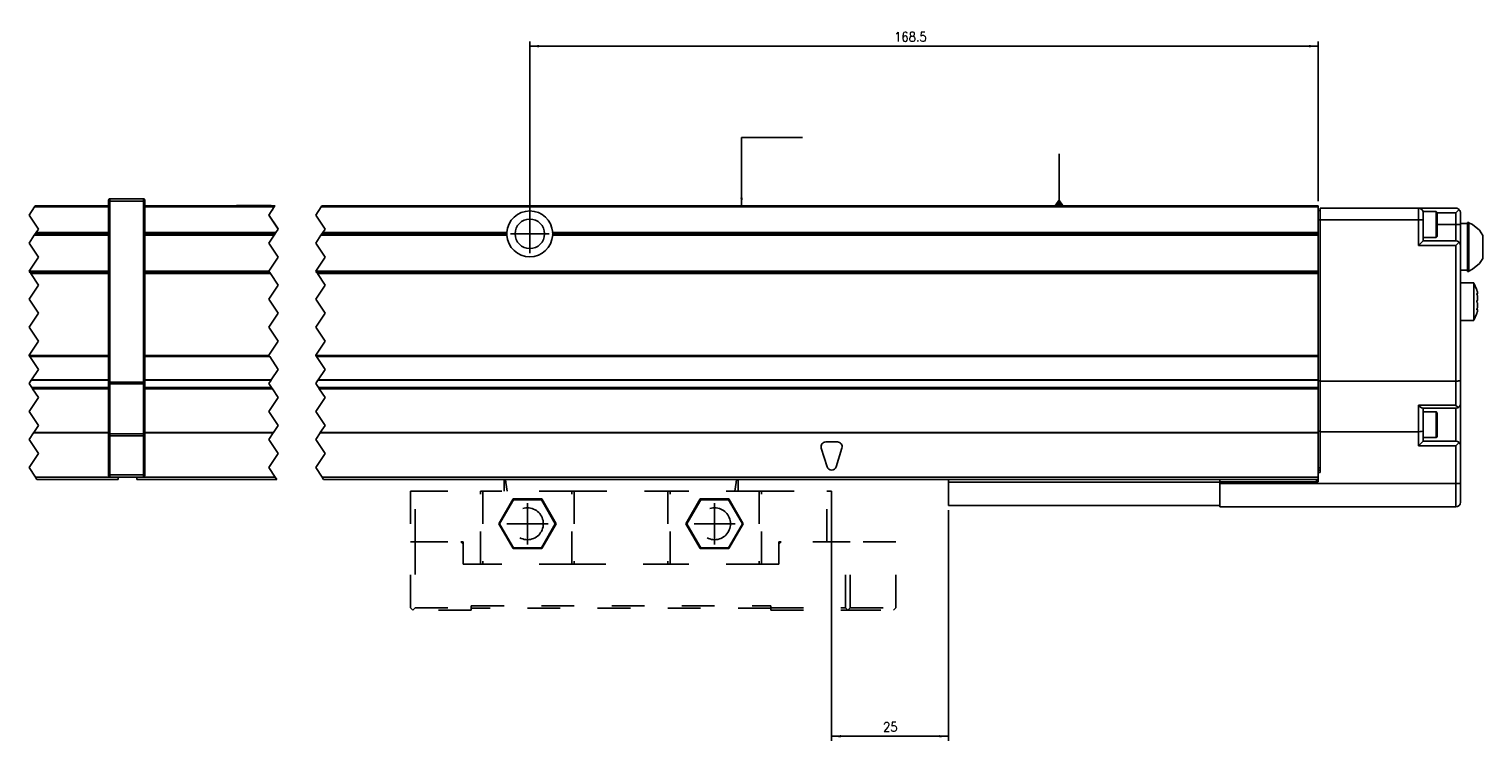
# Model space of a CAD drawing. Header units: inches. Extents: x -381 to 19228, y -418 to 176.
# Tile 11 of 37: x 130 to 441, y -160 to -8. Entities that reach past the tile are written whole.
import ezdxf

# ---------------------------------------------------------------- set-up
doc = ezdxf.new("R2010")
doc.units = ezdxf.units.IN
doc.linetypes.add('DASHED', pattern=[15, 7, -8])
doc.linetypes.add('DOT_CENTER', pattern=[14, 12, -1, 0, -1])
doc.layers.add('1', color=7, linetype='Continuous')
doc.styles.add('CONVERTER_12', font='txt.shx', dxfattribs={"width": 0.9})
doc.dimstyles.new('ME10_DIM_19', dxfattribs={"dimtxt": 2, "dimasz": 2, "dimexe": 1, "dimexo": 1, "dimgap": 1, "dimtad": 1, "dimdsep": 46, "dimtxsty": 'CONVERTER_12', "dimsah": 1, "dimcen": 0.09, "dimclrd": 2, "dimclre": 2, "dimclrt": 2, "dimadec": 0, "dimazin": 0, "dimtfac": 1, "dimtdec": 4, "dimtix": 1, "dimtmove": 0, "dimatfit": 3, "dimfxl": 1, "dimtolj": 1, "dimtzin": 0, "dimarcsym": 0})
doc.dimstyles.new('ME10_DIM_29', dxfattribs={"dimtxt": 2, "dimasz": 2, "dimexe": 1, "dimexo": 1, "dimgap": 1, "dimtad": 1, "dimdsep": 46, "dimtxsty": 'CONVERTER_12', "dimsah": 1, "dimcen": 0.09, "dimclrd": 2, "dimclre": 2, "dimclrt": 2, "dimadec": 0, "dimazin": 0, "dimtfac": 1, "dimtdec": 4, "dimtix": 1, "dimtmove": 0, "dimatfit": 3, "dimfxl": 1, "dimtolj": 1, "dimtzin": 0, "dimarcsym": 0})
doc.dimstyles.get("Standard").update_dxf_attribs({"dimtxt": 0.18, "dimasz": 0.18, "dimexe": 0.18, "dimexo": 0.0625, "dimgap": 0.09, "dimtad": 0, "dimtih": 1, "dimtoh": 1, "dimdec": 4, "dimzin": 0, "dimdsep": 46, "dimtxsty": 'Standard', "dimcen": 0.09, "dimadec": 0, "dimazin": 0, "dimtfac": 1, "dimtdec": 4, "dimtofl": 0, "dimtmove": 0, "dimatfit": 3, "dimfxl": 1, "dimtolj": 1, "dimtzin": 0, "dimarcsym": 0})

# ---------------------------------------------------------------- blocks, each defined once
blk = doc.blocks.new('Modulo_der__14E___8', base_point=(153.18, -109.93))
at = {"color": 7, "linetype": 'Continuous'}
for p, q in [((154.88, -45.53), (182.74, -45.53)), ((154.88, -45.78), (182.58, -45.78)), ((174.43, -45.53), (174.48, -45.48)), ((174.48, -45.48), (181.88, -45.48)), ((181.93, -45.53), (181.88, -45.48)), ((182.18, -46.47), (182.18, -46.38)), ((192.58, -45.78), (405.68, -45.78)), ((192.74, -45.53), (405.68, -45.53)), ((405.68, -45.53), (405.68, -45.78)), ((405.68, -51.23), (405.68, -45.78)), ((405.68, -46.53), (406.08, -46.53)), ((406.08, -46.03), (427.08, -46.03)), ((406.08, -48.53), (406.08, -46.03)), ((427.08, -48.53), (427.08, -46.03)), ((427.08, -46.03), (435.08, -46.03)), ((435.29, -46.05), (435.08, -46.03)), ((435.08, -47.03), (435.78, -46.32)), ((435.46, -46.1), (435.29, -46.05)), ((435.48, -46.11), (435.46, -46.1)), ((435.67, -46.22), (435.48, -46.11)), ((435.78, -46.32), (435.67, -46.22)), ((435.78, -46.32), (435.82, -46.36)), ((435.82, -46.36), (435.94, -46.53)), ((435.94, -46.53), (436, -46.65)), ((405.68, -48.53), (406.08, -48.53)), ((406.08, -48.53), (427.08, -48.53)), ((406.08, -83.03), (406.08, -48.53)), ((427.08, -54.03), (427.08, -48.53)), ((428.08, -48.53), (427.08, -48.53)), ((428.08, -46.78), (430.88, -46.78)), ((428.08, -46.78), (428.08, -47.03)), ((428.08, -48.53), (428.08, -47.03)), ((428.08, -53.03), (428.08, -48.53)), ((430.88, -46.78), (430.95, -46.79)), ((430.88, -46.78), (430.88, -48.48)), ((430.88, -48.48), (430.88, -52.28)), ((430.95, -46.79), (431.05, -46.88)), ((431.05, -46.88), (431.08, -47.17)), ((431.06, -47.03), (435.08, -47.03)), ((431.08, -47.17), (431.08, -52.08)), ((431.08, -49.53), (435.08, -49.53)), ((435.08, -47.03), (435.08, -49.53)), ((435.08, -49.53), (435.08, -53.03)), ((435.08, -49.53), (436.08, -49.53)), ((436, -46.65), (436.03, -46.72)), ((436.03, -46.72), (436.07, -46.92)), ((436.07, -46.92), (436.08, -47.03)), ((436.08, -47.03), (436.08, -49.53)), ((437.58, -49.32), (436.08, -49.32)), ((436.08, -49.53), (436.08, -54.03)), ((437.58, -49.07), (437.83, -49.07)), ((437.58, -59.57), (437.58, -49.07)), ((437.83, -49.07), (437.83, -49.15)), ((437.83, -56.12), (437.83, -49.07)), ((437.83, -49.15), (438.66, -49.54)), ((438.66, -49.54), (440.15, -50.77)), ((182.94, -51.23), (154.88, -51.23)), ((182.74, -51.53), (154.88, -51.53)), ((154.88, -51.83), (182.54, -51.83)), ((192.54, -51.83), (232.29, -51.83)), ((232.28, -51.53), (192.74, -51.53)), ((232.29, -51.23), (192.94, -51.23)), ((232.28, -51.53), (232.29, -51.23)), ((232.29, -51.83), (232.28, -51.53)), ((234.45, -49.95), (234.45, -49.96)), ((405.68, -51.23), (242.07, -51.23)), ((242.07, -51.23), (242.08, -51.53)), ((242.08, -51.53), (242.07, -51.83)), ((242.07, -51.83), (405.68, -51.83)), ((405.68, -51.53), (242.08, -51.53)), ((405.68, -51.53), (405.68, -51.23)), ((405.68, -51.83), (405.68, -51.53)), ((405.68, -59.53), (405.68, -51.83)), ((430.88, -52.28), (428.08, -52.28)), ((430.88, -52.28), (430.95, -52.27)), ((430.95, -52.27), (431.05, -52.18)), ((431.05, -52.18), (431.08, -52.08)), ((440.15, -50.77), (440.88, -51.86)), ((440.88, -56.79), (440.88, -51.86)), ((234.45, -53.09), (234.45, -53.1)), ((428.08, -53.03), (427.08, -54.03)), ((435.08, -54.03), (427.08, -54.03)), ((435.08, -53.03), (428.08, -53.03)), ((435.08, -53.03), (435.46, -53.1)), ((435.78, -53.32), (435.08, -54.03)), ((435.08, -83.03), (435.08, -54.03)), ((435.46, -53.1), (435.78, -53.32)), ((435.78, -53.32), (435.82, -53.36)), ((435.82, -53.36), (435.94, -53.53)), ((435.94, -53.53), (436, -53.65)), ((436, -53.65), (436.03, -53.72)), ((436.03, -53.72), (436.07, -53.92)), ((436.07, -53.92), (436.08, -54.03)), ((436.08, -82.84), (436.08, -54.03)), ((437.83, -59.49), (437.83, -56.12)), ((438.66, -59.11), (440.15, -57.87)), ((440.15, -57.87), (440.88, -56.79)), ((154.88, -59.53), (181.44, -59.53)), ((154.88, -59.78), (181.61, -59.78)), ((181.78, -60.03), (154.88, -60.03)), ((191.44, -59.53), (405.68, -59.53)), ((191.61, -59.78), (405.68, -59.78)), ((405.68, -60.03), (191.78, -60.03)), ((405.68, -59.53), (405.68, -59.78)), ((405.68, -59.78), (405.68, -60.03)), ((405.68, -60.03), (405.68, -77.53)), ((437.58, -59.32), (436.08, -59.32)), ((438.91, -62.03), (436.08, -62.03)), ((437.58, -59.57), (437.83, -59.57)), ((437.83, -59.49), (438.66, -59.11)), ((437.83, -59.57), (437.83, -59.49)), ((438.91, -62.09), (438.91, -62.03)), ((438.91, -62.03), (438.91, -62.09)), ((439.5, -63.33), (438.91, -62.09)), ((438.91, -62.09), (438.91, -64.66)), ((438.91, -64.66), (438.91, -70.03)), ((439.58, -63.53), (439.5, -63.33)), ((439.67, -63.84), (439.58, -63.53)), ((439.58, -63.53), (439.67, -63.84)), ((439.58, -64.26), (439.67, -64.33)), ((439.66, -64.59), (439.58, -64.26)), ((439.59, -64.33), (439.68, -64.33)), ((439.59, -64.33), (439.66, -64.59)), ((439.66, -64.59), (439.67, -64.64)), ((439.67, -64.64), (439.66, -64.59)), ((439.68, -63.89), (439.67, -63.84)), ((439.67, -64.33), (439.68, -64.33)), ((439.67, -64.64), (439.68, -64.7)), ((439.68, -64.7), (439.67, -64.64)), ((439.7, -63.96), (439.68, -63.89)), ((439.68, -64.33), (439.73, -64.21)), ((439.68, -64.7), (439.72, -65.03)), ((439.72, -65.03), (439.68, -64.7)), ((439.72, -64.09), (439.7, -63.96)), ((439.73, -64.21), (439.72, -64.09)), ((439.72, -65.03), (439.73, -65.28)), ((439.73, -65.28), (439.72, -65.03)), ((439.67, -65.81), (439.58, -66.03)), ((439.58, -66.03), (439.67, -65.81)), ((439.67, -66.25), (439.58, -66.03)), ((439.58, -66.03), (439.67, -66.25)), ((439.58, -67.8), (439.66, -67.47)), ((439.67, -67.73), (439.58, -67.8)), ((439.58, -68.53), (439.67, -68.22)), ((439.67, -68.22), (439.58, -68.53)), ((439.66, -67.47), (439.59, -67.73)), ((439.59, -67.73), (439.68, -67.73)), ((439.66, -67.47), (439.67, -67.42)), ((439.67, -67.42), (439.66, -67.47)), ((439.68, -65.76), (439.67, -65.81)), ((439.67, -65.81), (439.68, -65.76)), ((439.68, -66.29), (439.67, -66.25)), ((439.67, -66.25), (439.68, -66.29)), ((439.67, -67.42), (439.68, -67.35)), ((439.68, -67.35), (439.67, -67.42)), ((439.68, -67.73), (439.67, -67.73)), ((439.67, -68.22), (439.68, -68.17)), ((439.72, -65.51), (439.68, -65.76)), ((439.68, -65.76), (439.72, -65.51)), ((439.72, -66.55), (439.68, -66.29)), ((439.68, -66.29), (439.72, -66.55)), ((439.68, -67.35), (439.72, -67.03)), ((439.72, -67.03), (439.68, -67.35)), ((439.73, -67.84), (439.68, -67.73)), ((439.68, -68.17), (439.7, -68.09)), ((439.7, -68.09), (439.72, -67.96)), ((439.73, -65.36), (439.72, -65.51)), ((439.72, -65.51), (439.73, -65.36)), ((439.73, -66.7), (439.72, -66.55)), ((439.72, -66.55), (439.73, -66.7)), ((439.72, -67.03), (439.73, -66.78)), ((439.73, -66.78), (439.72, -67.03)), ((439.72, -67.96), (439.73, -67.84)), ((439.73, -65.28), (439.73, -65.36)), ((439.73, -65.36), (439.73, -65.28)), ((439.73, -66.78), (439.73, -66.7)), ((439.73, -66.7), (439.73, -66.78)), ((438.91, -70.03), (436.08, -70.03)), ((439.5, -68.72), (438.91, -69.97)), ((439.58, -68.53), (439.5, -68.72)), ((154.88, -77.53), (181.44, -77.53)), ((191.44, -77.53), (405.68, -77.53)), ((405.68, -77.53), (405.68, -77.78)), ((154.88, -77.78), (181.61, -77.78)), ((191.61, -77.78), (405.68, -77.78)), ((405.68, -77.78), (405.68, -82.73)), ((154.88, -82.73), (181.94, -82.73)), ((154.88, -82.82), (181.88, -82.82)), ((191.88, -82.82), (405.68, -82.82)), ((191.94, -82.73), (405.68, -82.73)), ((405.68, -82.73), (405.68, -82.82)), ((405.68, -82.82), (405.68, -84.37)), ((405.68, -82.93), (406.08, -82.93)), ((406.08, -83.03), (406.08, -93.83)), ((406.08, -83.03), (435.08, -83.03)), ((435.29, -83.02), (435.08, -83.03)), ((435.08, -88.19), (435.08, -83.03)), ((435.46, -83.01), (435.29, -83.02)), ((435.48, -83.01), (435.46, -83.01)), ((435.67, -82.99), (435.48, -83.01)), ((435.78, -82.97), (435.67, -82.99)), ((435.82, -82.97), (435.78, -82.97)), ((435.94, -82.93), (435.82, -82.97)), ((436, -82.91), (435.94, -82.93)), ((436.03, -82.9), (436, -82.91)), ((436.07, -82.86), (436.03, -82.9)), ((436.08, -82.84), (436.07, -82.86)), ((436.08, -87.83), (436.08, -82.84)), ((154.88, -84.37), (182.01, -84.37)), ((154.88, -84.53), (182.11, -84.53)), ((154.88, -84.65), (182.19, -84.65)), ((192.01, -84.37), (405.68, -84.37)), ((405.68, -84.53), (192.11, -84.53)), ((192.19, -84.65), (405.68, -84.65)), ((405.68, -84.37), (405.68, -84.53)), ((405.68, -84.65), (405.68, -84.53)), ((405.68, -84.65), (405.68, -94.02)), ((427.08, -88.19), (427.1, -88.21)), ((435.08, -88.19), (427.08, -88.19)), ((427.08, -93.83), (427.08, -88.19)), ((427.1, -88.21), (427.46, -88.52)), ((427.46, -88.52), (427.48, -88.53)), ((427.48, -88.53), (427.78, -88.74)), ((427.78, -88.74), (427.8, -88.75)), ((427.8, -88.75), (428.01, -88.83)), ((435.08, -88.83), (428.01, -88.83)), ((428.08, -93.64), (428.08, -88.83)), ((430.88, -89.58), (428.08, -89.58)), ((430.95, -89.59), (430.88, -89.58)), ((430.88, -89.58), (430.88, -95.08)), ((431.05, -89.68), (430.95, -89.59)), ((431.08, -89.97), (431.05, -89.68)), ((431.08, -89.97), (431.08, -92.33)), ((435.08, -88.19), (435.1, -88.21)), ((435.46, -88.75), (435.08, -88.83)), ((435.08, -88.83), (435.08, -95.83)), ((435.1, -88.21), (435.46, -88.52)), ((435.46, -88.52), (435.48, -88.53)), ((435.64, -88.65), (435.46, -88.75)), ((435.48, -88.53), (435.64, -88.65)), ((435.64, -88.65), (435.78, -88.53)), ((435.78, -88.53), (436, -88.21)), ((436, -88.21), (436.08, -87.83)), ((436.08, -87.84), (436.06, -88)), ((436.08, -87.84), (436.08, -96.83)), ((431.08, -92.33), (431.08, -94.88)), ((182.41, -94.02), (154.88, -94.02)), ((182.35, -94.11), (154.88, -94.11)), ((405.68, -94.11), (192.35, -94.11)), ((405.68, -94.02), (192.41, -94.02)), ((300.43, -96.03), (302.93, -96.03)), ((406.08, -93.73), (405.68, -93.73)), ((405.68, -94.02), (405.68, -94.11)), ((405.68, -94.11), (405.68, -102.53)), ((406.08, -93.83), (406.08, -102.53)), ((427.08, -93.83), (406.08, -93.83)), ((427.46, -93.81), (427.08, -93.83)), ((427.08, -96.83), (427.08, -93.83)), ((428.08, -95.83), (427.08, -96.83)), ((427.78, -93.77), (427.46, -93.81)), ((428, -93.71), (427.78, -93.77)), ((428.08, -93.64), (428, -93.71)), ((428.08, -95.83), (428.08, -93.64)), ((430.88, -95.08), (428.08, -95.08)), ((428.08, -95.83), (435.08, -95.83)), ((430.88, -95.08), (430.95, -95.07)), ((430.95, -95.07), (431.05, -94.98)), ((431.05, -94.98), (431.08, -94.88)), ((435.46, -95.9), (435.08, -95.83)), ((435.08, -96.83), (435.78, -96.12)), ((435.78, -96.12), (435.46, -95.9)), ((436, -96.45), (435.78, -96.12)), ((300.72, -101.32), (299.47, -97.32)), ((303.88, -97.32), (302.63, -101.32)), ((427.08, -96.83), (435.08, -96.83)), ((435.08, -96.83), (435.08, -104.93)), ((436.08, -96.83), (436, -96.45)), ((436.08, -96.83), (436.08, -104.93)), ((406.08, -101.53), (405.68, -101.53)), ((406.08, -102.03), (405.68, -102.03)), ((405.68, -102.53), (405.68, -104.53)), ((406.08, -102.53), (405.68, -102.53)), ((153.18, -103.53), (153.18, -104.03)), ((153.18, -104.03), (183.11, -104.03)), ((154.63, -103.53), (182.78, -103.53)), ((192.78, -103.53), (405.68, -103.53)), ((326.68, -104.03), (193.11, -104.03)), ((326.68, -104.03), (384.68, -104.03)), ((326.68, -104.63), (326.68, -104.03)), ((384.68, -104.63), (326.68, -104.63)), ((326.68, -104.63), (326.68, -109.63)), ((405.68, -104.03), (384.68, -104.03)), ((384.68, -104.03), (384.68, -104.53)), ((384.68, -104.53), (405.68, -104.53)), ((384.68, -104.93), (384.68, -104.53)), ((384.68, -104.93), (384.68, -109.93)), ((435.08, -104.93), (384.68, -104.93)), ((405.28, -104.03), (405.28, -104.53)), ((435.08, -104.93), (436.08, -104.93)), ((435.08, -104.93), (435.08, -109.93)), ((436.08, -104.93), (436.08, -108.93)), ((326.68, -109.63), (384.68, -109.63)), ((435.08, -109.93), (384.68, -109.93))]:
    blk.add_line(p, q, dxfattribs=at)
at = {"color": 2, "linetype": 'DOT_CENTER'}
for p, q in [((181.43, -47.5), (182.58, -45.78)), ((182.12, -46.47), (182.18, -46.47)), ((182.58, -45.78), (182.74, -45.53)), ((192.58, -45.78), (191.43, -47.5)), ((192.74, -45.53), (192.58, -45.78)), ((183.43, -50.5), (181.43, -47.5)), ((181.44, -47.51), (181.43, -47.5)), ((181.46, -47.54), (181.44, -47.51)), ((181.48, -47.58), (181.47, -47.56)), ((181.49, -47.6), (181.48, -47.58)), ((181.49, -47.6), (183.11, -50.02)), ((191.43, -47.5), (193.43, -50.5)), ((181.43, -53.5), (182.54, -51.83)), ((182.74, -51.53), (182.54, -51.83)), ((182.94, -51.23), (182.74, -51.53)), ((182.94, -51.23), (183.43, -50.5)), ((183.11, -50.02), (183.41, -50.47)), ((192.54, -51.83), (191.43, -53.5)), ((192.74, -51.53), (192.54, -51.83)), ((192.94, -51.23), (192.74, -51.53)), ((193.43, -50.5), (192.94, -51.23)), ((183.43, -56.5), (181.43, -53.5)), ((191.43, -53.5), (193.43, -56.5)), ((181.43, -59.5), (183.43, -56.5)), ((193.43, -56.5), (191.43, -59.5)), ((181.44, -59.53), (181.43, -59.5)), ((181.61, -59.78), (181.44, -59.53)), ((181.61, -59.78), (181.78, -60.03)), ((183.43, -62.5), (181.78, -60.03)), ((191.43, -59.5), (191.44, -59.53)), ((191.44, -59.53), (191.61, -59.78)), ((191.78, -60.03), (191.61, -59.78)), ((191.78, -60.03), (193.43, -62.5)), ((181.43, -65.5), (183.43, -62.5)), ((193.43, -62.5), (191.43, -65.5)), ((183.43, -68.5), (181.43, -65.5)), ((191.43, -65.5), (193.43, -68.5)), ((181.43, -71.5), (183.43, -68.5)), ((193.43, -68.5), (191.43, -71.5)), ((183.43, -74.5), (181.43, -71.5)), ((181.43, -77.5), (183.43, -74.5)), ((191.43, -71.5), (193.43, -74.5)), ((193.43, -74.5), (191.43, -77.5)), ((181.44, -77.53), (181.43, -77.5)), ((181.61, -77.78), (181.44, -77.53)), ((191.43, -77.5), (191.44, -77.53)), ((191.44, -77.53), (191.61, -77.78)), ((183.43, -80.5), (181.61, -77.78)), ((181.94, -82.73), (183.43, -80.5)), ((191.61, -77.78), (193.43, -80.5)), ((193.43, -80.5), (191.94, -82.73)), ((181.43, -83.5), (181.88, -82.82)), ((182.01, -84.37), (181.43, -83.5)), ((181.88, -82.82), (181.94, -82.73)), ((191.88, -82.82), (191.43, -83.5)), ((191.43, -83.5), (192.01, -84.37)), ((191.94, -82.73), (191.88, -82.82)), ((181.43, -89.5), (183.43, -86.5)), ((182.11, -84.53), (182.01, -84.37)), ((182.11, -84.53), (182.13, -84.56)), ((182.13, -84.56), (182.19, -84.65)), ((183.43, -86.5), (182.19, -84.65)), ((193.43, -86.5), (191.43, -89.5)), ((192.01, -84.37), (192.11, -84.53)), ((192.19, -84.65), (192.11, -84.53)), ((192.19, -84.65), (193.43, -86.5)), ((183.43, -92.5), (181.43, -89.5)), ((191.43, -89.5), (193.43, -92.5)), ((182.41, -94.02), (183.43, -92.5)), ((193.43, -92.5), (192.41, -94.02)), ((181.43, -95.5), (182.35, -94.11)), ((183.43, -98.5), (181.43, -95.5)), ((182.41, -94.02), (182.35, -94.11)), ((192.35, -94.11), (191.43, -95.5)), ((191.43, -95.5), (193.43, -98.5)), ((192.35, -94.11), (192.41, -94.02)), ((181.43, -101.5), (183.43, -98.5)), ((193.43, -98.5), (191.43, -101.5)), ((182.78, -103.53), (181.43, -101.5)), ((191.43, -101.5), (192.78, -103.53)), ((183.11, -104.03), (182.78, -103.53)), ((192.78, -103.53), (193.11, -104.03))]:
    blk.add_line(p, q, dxfattribs=at)
at = {"color": 7, "linetype": 'Continuous'}
blk.add_circle((237.18, -51.53), 3.15, dxfattribs=at)
for centre, radius, start, end in [((427.08, -47.03), 1, 0, 90), ((237.18, -51.53), 4.9, 3.5101, 176.4899), ((237.18, -51.53), 4.9, 183.5101, 356.4899), ((300.43, -97.03), 1, 90, 197.354), ((302.93, -97.03), 1, 342.646, 90), ((301.68, -101.03), 1, 197.354, 342.646), ((435.08, -108.93), 1, 270, 0)]:
    blk.add_arc(centre, radius, start, end, dxfattribs=at)
at = {"layer": '1', "color": 2, "linetype": 'DOT_CENTER'}
for p, q in [((237.18, -47.38), (237.18, -55.68)), ((241.33, -51.53), (233.03, -51.53))]:
    blk.add_line(p, q, dxfattribs=at)
blk = doc.blocks.new('CABEZA_1__9', base_point=(211.68, -131.97))
at = {"color": 2, "linetype": 'DASHED'}
for p, q in [((231.68, -104.67), (231.68, -104.03)), ((231.68, -106.53), (231.68, -104.67)), ((281.68, -104.67), (281.68, -104.03)), ((281.68, -106.53), (281.68, -104.67)), ((211.68, -106.53), (211.68, -117.37)), ((212.68, -106.53), (211.68, -106.53)), ((212.68, -106.53), (226.68, -106.53)), ((212.68, -117.37), (212.68, -106.53)), ((226.68, -122.17), (226.68, -106.53)), ((227.18, -106.53), (226.68, -106.53)), ((227.18, -106.53), (227.18, -122.17)), ((246.18, -106.53), (227.18, -106.53)), ((233.62, -108.22), (230.55, -113.52)), ((233.7, -108.37), (230.73, -113.52)), ((233.7, -108.37), (233.62, -108.22)), ((239.74, -108.22), (233.62, -108.22)), ((239.65, -108.37), (233.7, -108.37)), ((239.65, -108.37), (239.74, -108.22)), ((242.62, -113.52), (239.65, -108.37)), ((242.8, -113.52), (239.74, -108.22)), ((246.18, -122.17), (246.18, -106.53)), ((246.68, -106.53), (246.18, -106.53)), ((246.68, -106.53), (246.68, -122.17)), ((246.68, -106.53), (266.68, -106.53)), ((266.68, -106.53), (266.68, -122.17)), ((266.68, -106.53), (267.18, -106.53)), ((267.18, -122.17), (267.18, -106.53)), ((286.18, -106.53), (267.18, -106.53)), ((273.62, -108.22), (270.55, -113.52)), ((273.7, -108.37), (270.73, -113.52)), ((279.74, -108.22), (273.62, -108.22)), ((273.7, -108.37), (273.62, -108.22)), ((279.65, -108.37), (273.7, -108.37)), ((279.65, -108.37), (279.74, -108.22)), ((282.62, -113.52), (279.65, -108.37)), ((282.8, -113.52), (279.74, -108.22)), ((286.18, -106.53), (286.18, -122.17)), ((286.68, -106.53), (286.18, -106.53)), ((286.68, -122.17), (286.68, -106.53)), ((286.68, -106.53), (300.68, -106.53)), ((300.68, -106.53), (301.68, -106.53)), ((300.68, -117.37), (300.68, -106.53)), ((301.68, -106.53), (301.68, -117.37)), ((233.62, -118.83), (230.55, -113.52)), ((230.73, -113.52), (230.55, -113.52)), ((233.7, -118.67), (230.73, -113.52)), ((242.62, -113.52), (239.65, -118.67)), ((242.8, -113.52), (239.74, -118.83)), ((242.62, -113.52), (242.8, -113.52)), ((270.73, -113.52), (270.55, -113.52)), ((270.55, -113.52), (273.62, -118.83)), ((270.73, -113.52), (273.7, -118.67)), ((279.65, -118.67), (282.62, -113.52)), ((279.74, -118.83), (282.8, -113.52)), ((282.62, -113.52), (282.8, -113.52)), ((211.68, -131.47), (211.68, -117.37)), ((211.68, -117.37), (212.68, -117.37)), ((212.68, -117.37), (212.68, -131.47)), ((212.68, -117.37), (222.43, -117.37)), ((222.93, -117.37), (222.43, -117.37)), ((222.93, -117.87), (222.43, -117.37)), ((222.93, -122.17), (222.93, -117.37)), ((222.93, -117.87), (222.93, -122.17)), ((290.93, -117.37), (290.43, -117.37)), ((290.43, -117.37), (290.43, -117.87)), ((290.93, -117.37), (290.43, -117.87)), ((290.43, -117.87), (290.43, -122.17)), ((304.68, -117.37), (290.93, -117.37)), ((304.68, -131.47), (304.68, -117.37)), ((304.68, -117.37), (305.68, -117.37)), ((305.68, -131.47), (305.68, -117.37)), ((315.42, -117.37), (305.68, -117.37)), ((315.42, -131.47), (315.42, -117.37)), ((233.62, -118.83), (233.7, -118.67)), ((239.74, -118.83), (233.62, -118.83)), ((239.65, -118.67), (233.7, -118.67)), ((239.74, -118.83), (239.65, -118.67)), ((273.7, -118.67), (273.62, -118.83)), ((273.62, -118.83), (279.74, -118.83)), ((273.7, -118.67), (279.65, -118.67)), ((279.65, -118.67), (279.74, -118.83)), ((222.93, -122.17), (226.93, -122.17)), ((227.18, -122.17), (226.93, -122.17)), ((246.18, -122.17), (227.18, -122.17)), ((246.43, -122.17), (246.18, -122.17)), ((246.43, -122.17), (266.93, -122.17)), ((267.18, -122.17), (266.93, -122.17)), ((286.18, -122.17), (267.18, -122.17)), ((286.43, -122.17), (286.18, -122.17)), ((286.43, -122.17), (290.43, -122.17)), ((211.68, -131.47), (212.18, -131.97)), ((212.18, -131.97), (212.68, -131.47)), ((224.68, -131.97), (212.18, -131.97)), ((212.68, -131.47), (224.68, -131.47)), ((224.68, -131.47), (224.68, -131.07)), ((224.68, -131.07), (288.68, -131.07)), ((224.68, -131.97), (224.68, -131.47)), ((288.68, -131.57), (224.68, -131.57)), ((288.68, -131.07), (288.68, -131.47)), ((288.68, -131.47), (304.68, -131.47)), ((288.68, -131.47), (288.68, -131.97)), ((288.68, -131.97), (305.18, -131.97)), ((304.68, -131.47), (305.18, -131.97)), ((305.68, -131.47), (305.18, -131.97)), ((305.18, -131.97), (314.92, -131.97)), ((305.68, -131.47), (315.42, -131.47)), ((315.42, -131.47), (314.92, -131.97))]:
    blk.add_line(p, q, dxfattribs=at)
at = {"color": 7, "linetype": 'Continuous'}
for p, q in [((231.7, -104.03), (231.69, -104.03)), ((231.85, -104.04), (231.7, -104.03)), ((231.88, -104.03), (231.85, -104.04)), ((231.92, -104.03), (231.88, -104.03)), ((232.08, -104.67), (232, -104.03)), ((232.33, -106.53), (232.08, -104.67)), ((281.03, -106.53), (281.27, -104.67)), ((281.27, -104.67), (281.35, -104.03)), ((281.48, -104.03), (281.43, -104.03)), ((281.5, -104.04), (281.48, -104.03)), ((281.66, -104.03), (281.5, -104.04)), ((281.67, -104.03), (281.66, -104.03))]:
    blk.add_line(p, q, dxfattribs=at)
at = {"color": 2, "linetype": 'DASHED'}
for centre in [(236.68, -113.52), (276.68, -113.52)]:
    blk.add_circle(centre, 3.4, dxfattribs=at)
at = {"layer": '1', "color": 2, "linetype": 'DOT_CENTER'}
for p, q in [((236.68, -109.12), (236.68, -117.92)), ((276.68, -109.12), (276.68, -117.92)), ((241.08, -113.52), (232.28, -113.52)), ((281.08, -113.52), (272.28, -113.52))]:
    blk.add_line(p, q, dxfattribs=at)
blk = doc.blocks.new('Modulos_intermedio__FL-14__11__13', base_point=(130.18, -104.03))
at = {"color": 2, "linetype": 'DOT_CENTER'}
for p, q in [((131.33, -45.78), (130.18, -47.5)), ((131.49, -45.53), (131.33, -45.78)), ((130.18, -47.5), (132.18, -50.5)), ((131.29, -51.83), (130.18, -53.5)), ((131.29, -51.83), (131.49, -51.53)), ((131.49, -51.53), (131.69, -51.23)), ((132.18, -50.5), (131.69, -51.23)), ((130.18, -53.5), (132.18, -56.5)), ((132.18, -56.5), (130.18, -59.5)), ((130.18, -59.5), (130.19, -59.53)), ((130.19, -59.53), (130.36, -59.78)), ((130.53, -60.03), (130.36, -59.78)), ((130.53, -60.03), (132.18, -62.5)), ((132.18, -62.5), (130.18, -65.5)), ((130.18, -65.5), (132.18, -68.5)), ((132.18, -68.5), (130.18, -71.5)), ((130.18, -71.5), (132.18, -74.5)), ((132.18, -74.5), (130.18, -77.5)), ((130.18, -77.5), (130.19, -77.53)), ((130.19, -77.53), (130.36, -77.78)), ((130.36, -77.78), (132.18, -80.5)), ((132.18, -80.5), (130.69, -82.73)), ((130.63, -82.82), (130.18, -83.5)), ((130.18, -83.5), (130.76, -84.37)), ((130.69, -82.73), (130.63, -82.82)), ((132.18, -86.5), (130.18, -89.5)), ((130.76, -84.37), (130.86, -84.53)), ((130.9, -84.58), (130.86, -84.53)), ((130.94, -84.65), (130.9, -84.58)), ((130.94, -84.65), (132.18, -86.5)), ((130.18, -89.5), (132.18, -92.5)), ((132.18, -92.5), (131.16, -94.02)), ((131.1, -94.11), (130.18, -95.5)), ((130.18, -95.5), (132.18, -98.5)), ((131.1, -94.11), (131.16, -94.02)), ((132.18, -98.5), (130.18, -101.5)), ((130.18, -101.5), (131.53, -103.53)), ((131.22, -103.06), (131.22, -103.08)), ((131.53, -103.53), (131.86, -104.03))]:
    blk.add_line(p, q, dxfattribs=at)
at = {"color": 7, "linetype": 'Continuous'}
for p, q in [((131.33, -45.78), (147.18, -45.78)), ((131.49, -45.53), (147.18, -45.53)), ((147.18, -44.28), (147.19, -44.21)), ((147.18, -44.28), (147.18, -44.53)), ((147.18, -44.53), (147.43, -44.53)), ((147.18, -44.53), (147.18, -83.21)), ((147.19, -44.21), (147.2, -44.18)), ((147.2, -44.18), (147.22, -44.14)), ((147.22, -44.14), (147.25, -44.1)), ((147.25, -44.1), (147.29, -44.07)), ((147.29, -44.07), (147.34, -44.04)), ((147.34, -44.04), (147.36, -44.04)), ((147.36, -44.04), (147.43, -44.03)), ((147.43, -44.03), (154.63, -44.03)), ((147.43, -44.03), (147.43, -44.53)), ((154.63, -44.53), (147.43, -44.53)), ((147.43, -44.53), (147.43, -83.21)), ((154.7, -44.04), (154.63, -44.03)), ((154.63, -44.03), (154.63, -44.53)), ((154.88, -44.53), (154.63, -44.53)), ((154.63, -44.53), (154.63, -83.21)), ((154.72, -44.04), (154.7, -44.04)), ((154.76, -44.07), (154.72, -44.04)), ((154.8, -44.1), (154.76, -44.07)), ((154.84, -44.14), (154.8, -44.1)), ((154.86, -44.18), (154.84, -44.14)), ((154.87, -44.21), (154.86, -44.18)), ((154.88, -44.28), (154.87, -44.21)), ((154.88, -44.28), (154.88, -44.53)), ((154.88, -44.53), (154.88, -83.21)), ((147.18, -51.83), (131.29, -51.83)), ((147.18, -51.53), (131.49, -51.53)), ((147.18, -51.23), (131.69, -51.23)), ((130.19, -59.53), (147.18, -59.53)), ((130.36, -59.78), (147.18, -59.78)), ((147.18, -60.03), (130.53, -60.03)), ((130.19, -77.53), (147.18, -77.53)), ((130.36, -77.78), (147.18, -77.78)), ((130.63, -82.82), (147.18, -82.82)), ((130.69, -82.73), (147.18, -82.73)), ((147.18, -83.21), (147.18, -83.52)), ((147.18, -83.21), (147.43, -83.21)), ((147.18, -83.52), (147.19, -83.54)), ((147.18, -83.52), (147.18, -94.19)), ((147.19, -83.54), (147.22, -83.57)), ((147.22, -83.57), (147.25, -83.59)), ((147.25, -83.59), (147.29, -83.6)), ((147.29, -83.6), (147.34, -83.61)), ((147.34, -83.61), (147.36, -83.61)), ((147.36, -83.61), (147.43, -83.62)), ((147.43, -83.21), (154.63, -83.21)), ((147.43, -83.21), (147.43, -83.62)), ((147.43, -83.62), (154.63, -83.62)), ((147.43, -83.62), (147.43, -94.3)), ((154.63, -83.21), (154.63, -83.62)), ((154.88, -83.21), (154.63, -83.21)), ((154.7, -83.61), (154.63, -83.62)), ((154.63, -83.62), (154.63, -94.3)), ((154.72, -83.61), (154.7, -83.61)), ((154.76, -83.6), (154.72, -83.61)), ((154.8, -83.59), (154.76, -83.6)), ((154.84, -83.57), (154.8, -83.59)), ((154.87, -83.54), (154.84, -83.57)), ((154.88, -83.52), (154.87, -83.54)), ((154.88, -83.21), (154.88, -83.52)), ((154.88, -83.52), (154.88, -94.19)), ((130.76, -84.37), (147.18, -84.37)), ((130.86, -84.53), (147.18, -84.53)), ((130.94, -84.65), (147.18, -84.65)), ((147.18, -94.11), (131.1, -94.11)), ((147.18, -94.02), (131.16, -94.02)), ((147.18, -94.19), (147.19, -94.22)), ((147.18, -94.19), (147.18, -94.71)), ((147.18, -94.71), (147.18, -103.03)), ((147.18, -94.71), (147.43, -94.71)), ((147.19, -94.22), (147.22, -94.25)), ((147.22, -94.25), (147.25, -94.27)), ((147.25, -94.27), (147.29, -94.28)), ((147.29, -94.28), (147.34, -94.29)), ((147.34, -94.29), (147.36, -94.29)), ((147.36, -94.29), (147.43, -94.3)), ((147.43, -94.3), (147.43, -94.71)), ((154.63, -94.3), (147.43, -94.3)), ((154.63, -94.71), (147.43, -94.71)), ((147.43, -94.71), (147.43, -103.03)), ((154.7, -94.29), (154.63, -94.3)), ((154.63, -94.3), (154.63, -94.71)), ((154.63, -94.71), (154.63, -103.03)), ((154.88, -94.71), (154.63, -94.71)), ((154.72, -94.29), (154.7, -94.29)), ((154.76, -94.28), (154.72, -94.29)), ((154.8, -94.27), (154.76, -94.28)), ((154.84, -94.25), (154.8, -94.27)), ((154.87, -94.22), (154.84, -94.25)), ((154.88, -94.19), (154.87, -94.22)), ((154.88, -94.19), (154.88, -94.71)), ((154.88, -94.71), (154.88, -103.03)), ((131.22, -103.08), (131.23, -103.08)), ((131.53, -103.53), (147.43, -103.53)), ((131.86, -104.03), (149.18, -104.03)), ((147.18, -103.03), (147.43, -103.03)), ((147.18, -103.03), (147.18, -103.28)), ((147.18, -103.28), (147.19, -103.34)), ((147.19, -103.34), (147.2, -103.37)), ((147.2, -103.37), (147.22, -103.41)), ((147.22, -103.41), (147.25, -103.45)), ((147.25, -103.45), (147.29, -103.49)), ((147.29, -103.49), (147.34, -103.51)), ((147.34, -103.51), (147.36, -103.52)), ((147.36, -103.52), (147.43, -103.53)), ((147.43, -103.03), (154.63, -103.03)), ((147.43, -103.03), (147.43, -103.53)), ((147.43, -103.53), (154.63, -103.53)), ((149.18, -103.53), (149.18, -104.03)), ((154.88, -103.03), (154.63, -103.03)), ((154.63, -103.03), (154.63, -103.53)), ((154.7, -103.52), (154.63, -103.53)), ((154.72, -103.51), (154.7, -103.52)), ((154.76, -103.49), (154.72, -103.51)), ((154.8, -103.45), (154.76, -103.49)), ((154.84, -103.41), (154.8, -103.45)), ((154.86, -103.37), (154.84, -103.41)), ((154.87, -103.34), (154.86, -103.37)), ((154.88, -103.28), (154.87, -103.34)), ((154.88, -103.03), (154.88, -103.28))]:
    blk.add_line(p, q, dxfattribs=at)
blk = doc.blocks.new('F-182__14', base_point=(-230.88, -131.97))
for name, p in [('Modulos_intermedio__FL-14__11__13', (130.18, -104.03)), ('Modulo_der__14E___8', (153.18, -109.93)), ('CABEZA_1__9', (211.68, -131.97))]:
    blk.add_blockref(name, p)
blk = doc.blocks.new('*D109')
at = {"layer": '1', "color": 2, "linetype": 'Continuous'}
for p, q in [((237.18, -50.53), (237.18, -10.41)), ((405.68, -11.41), (237.18, -11.41)), ((405.68, -44.53), (405.68, -10.41))]:
    blk.add_line(p, q, dxfattribs=at)
at = {"layer": '1', "color": 2}
for points in [[(239.18, -11.14), (239.18, -11.67), (237.18, -11.41)], [(403.68, -11.67), (403.68, -11.14), (405.68, -11.41)]]:
    blk.add_solid(points, dxfattribs=at)
at = {"layer": '1', "color": 2, "insert": (315.07, -10.41), "char_height": 2, "attachment_point": 7, "rotation": 0.0001, "line_spacing_factor": 0.60024, "style": 'CONVERTER_12'}
blk.add_mtext('168.5', dxfattribs=at)
blk = doc.blocks.new('*D119')
at = {"layer": '1', "color": 2, "linetype": 'Continuous'}
for p, q in [((301.68, -107.53), (301.68, -159.96)), ((326.68, -110.63), (326.68, -159.96)), ((326.68, -158.96), (301.68, -158.96))]:
    blk.add_line(p, q, dxfattribs=at)
at = {"layer": '1', "color": 2}
for points in [[(303.68, -158.7), (303.68, -159.22), (301.68, -158.96)], [(324.68, -159.22), (324.68, -158.7), (326.68, -158.96)]]:
    blk.add_solid(points, dxfattribs=at)
at = {"layer": '1', "color": 2, "insert": (312.68, -157.96), "char_height": 2, "attachment_point": 7, "rotation": 0.0001, "line_spacing_factor": 0.60024, "style": 'CONVERTER_12'}
blk.add_mtext('25', dxfattribs=at)
blk = doc.blocks.new('Alzado1__15', base_point=(2037, -88))
at = {"layer": '1', "color": 2}
for points in [[(282.188, -43.776), (282.714, -43.776), (282.451, -45.776)], [(350.293, -44.026), (349.232, -45.526), (351.353, -45.526)]]:
    blk.add_solid(points, dxfattribs=at)
blk.add_blockref('F-182__14', (-230.877, -131.974))
at = {"layer": '1'}
for base, p1, p2, dimstyle, picture, middle in [((405.678, -11.407), (237.178, -51.526), (405.678, -45.526), 'ME10_DIM_19', '*D109', (318.392, -9.407)), ((326.678, -158.959), (301.678, -106.526), (326.678, -109.626), 'ME10_DIM_29', '*D119', (314.178, -156.959))]:
    dim = blk.add_linear_dim(base=base, p1=p1, p2=p2, dimstyle=dimstyle, dxfattribs=at)
    dim.commit()
    dim.dimension.update_dxf_attribs({"geometry": picture, "text_midpoint": middle, "text_rotation": 0.00014})
at = {"layer": '1', "color": 2, "linetype": 'Continuous', "has_arrowhead": 0}
for points in [[(282.451, -45.776), (282.451, -30.917), (295.451, -30.917)], [(350.293, -45.526), (350.293, -34.416)]]:
    blk.add_leader(points, dimstyle='Standard', dxfattribs=at)

msp = doc.modelspace()

# ---------------------------------------------------------------- block references
msp.add_blockref('Alzado1__15', (2037, -88))

doc.saveas('drawing.dxf')
